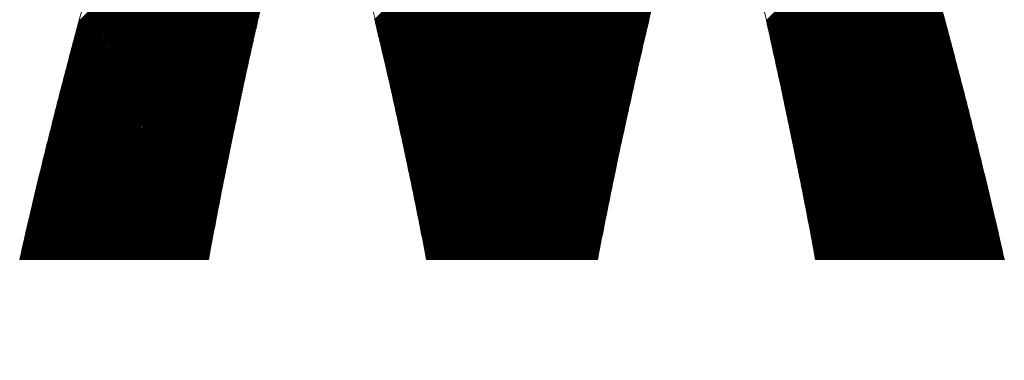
# Model space of a CAD drawing. Header units: millimetres. Extents: x 0 to 1076, y 0 to 742.
# Tile 51 of 124: x 138.32 to 145, y 484.41 to 486.73. Entities that reach past the tile are written whole.
import ezdxf

# ---------------------------------------------------------------- set-up
doc = ezdxf.new("R2010")
doc.units = ezdxf.units.MM
doc.header["$LTSCALE"] = 0.454724
doc.layers.add('NoLayerName_001', color=7, linetype='Continuous')
doc.layers.add('NoLayerName_002', color=7, linetype='Continuous')

# ---------------------------------------------------------------- blocks, each defined once
blk = doc.blocks.new('JZB_0009')
at = {"layer": 'NoLayerName_002', "color": 7, "linetype": 'Continuous', "lineweight": 25}
for p, q in [((9.8031, 4.3501), (6.8026, 1.3497)), ((9.8052, 4.3433), (6.8044, 1.3425)), ((9.8074, 4.3366), (6.8061, 1.3353)), ((9.8096, 4.3299), (6.8078, 1.3281)), ((9.8117, 4.3231), (6.8095, 1.3209)), ((9.8139, 4.3164), (6.8112, 1.3137)), ((9.8161, 4.3097), (6.813, 1.3065)), ((9.8183, 4.3029), (6.8147, 1.2993)), ((9.8204, 4.2962), (6.8164, 1.2921)), ((9.8226, 4.2894), (6.8181, 1.2849)), ((9.8248, 4.2827), (6.8198, 1.2778)), ((9.8269, 4.276), (6.8215, 1.2706)), ((9.8291, 4.2692), (6.8233, 1.2634)), ((9.8313, 4.2625), (6.825, 1.2562)), ((9.8335, 4.2558), (6.8267, 1.249)), ((9.8356, 4.249), (6.8284, 1.2418)), ((9.8378, 4.2423), (6.8301, 1.2346)), ((9.84, 4.2355), (6.8319, 1.2274)), ((9.8421, 4.2288), (6.8336, 1.2202)), ((9.8443, 4.2221), (6.8353, 1.213)), ((9.8465, 4.2153), (6.8369, 1.2058)), ((9.8486, 4.2086), (6.8385, 1.1985)), ((9.8508, 4.2018), (6.8401, 1.1911)), ((9.853, 4.1951), (6.8417, 1.1838)), ((9.8552, 4.1884), (6.8433, 1.1765)), ((9.8573, 4.1816), (6.8449, 1.1692)), ((9.8595, 4.1749), (6.8464, 1.1618)), ((9.8617, 4.1682), (6.848, 1.1545)), ((9.8638, 4.1614), (6.8496, 1.1472)), ((8.9936, 3.2823), (6.8512, 1.1399)), ((6.3044, 3.2122), (4.7116, 1.6194)), ((6.3075, 3.2241), (4.7149, 1.6316)), ((6.3105, 3.2361), (4.7183, 1.6438)), ((6.3136, 3.2481), (4.7216, 1.6561)), ((8.9904, 3.2702), (6.8528, 1.1325)), ((8.9872, 3.258), (6.8544, 1.1252)), ((8.9839, 3.2459), (6.856, 1.1179)), ((8.9807, 3.2338), (6.8575, 1.1106)), ((8.9775, 3.2216), (6.8591, 1.1033)), ((8.9743, 3.2095), (6.8607, 1.0959)), ((6.2861, 3.1404), (4.692, 1.5463)), ((6.2892, 3.1524), (4.6952, 1.5584)), ((6.2922, 3.1643), (4.6983, 1.5705)), ((6.2952, 3.1762), (4.7016, 1.5827)), ((6.2983, 3.1882), (4.705, 1.5949)), ((6.3013, 3.2002), (4.7083, 1.6071)), ((8.9711, 3.1974), (6.8623, 1.0886)), ((8.9679, 3.1853), (6.8639, 1.0813)), ((8.9647, 3.1731), (6.8655, 1.074)), ((8.9614, 3.161), (6.867, 1.0666)), ((8.9583, 3.149), (6.8686, 1.0593)), ((6.271, 3.0808), (4.6763, 1.4861)), ((6.2741, 3.0927), (4.6794, 1.4981)), ((6.2771, 3.1047), (4.6826, 1.5102)), ((6.2801, 3.1166), (4.6857, 1.5222)), ((6.2831, 3.1285), (4.6889, 1.5343)), ((8.9552, 3.1369), (6.8702, 1.052)), ((8.952, 3.1249), (6.8718, 1.0447)), ((8.9489, 3.1128), (6.8734, 1.0373)), ((8.9457, 3.1008), (6.875, 1.03)), ((8.9426, 3.0887), (6.8765, 1.0227)), ((8.9394, 3.0767), (6.8781, 1.0154)), ((6.2529, 3.0092), (4.6574, 1.4137)), ((6.2559, 3.0212), (4.6605, 1.4258)), ((6.259, 3.0331), (4.6637, 1.4378)), ((6.262, 3.045), (4.6668, 1.4499)), ((6.265, 3.0569), (4.67, 1.4619)), ((6.268, 3.0689), (4.6731, 1.474)), ((8.9363, 3.0646), (6.8797, 1.008)), ((8.9332, 3.0526), (6.8813, 1.0007)), ((8.93, 3.0405), (6.8829, 0.9934)), ((8.9269, 3.0285), (6.8845, 0.9861)), ((8.9237, 3.0164), (6.886, 0.9787)), ((6.2383, 2.95), (4.6416, 1.3534)), ((6.2412, 2.9619), (4.6448, 1.3655)), ((6.2441, 2.9737), (4.6479, 1.3775)), ((6.2471, 2.9856), (4.6511, 1.3896)), ((6.25, 2.9974), (4.6542, 1.4016)), ((8.9206, 3.0044), (6.8876, 0.9714)), ((8.9174, 2.9923), (6.8892, 0.9641)), ((8.9143, 2.9803), (6.8908, 0.9568)), ((8.9111, 2.9682), (6.8924, 0.9494)), ((8.908, 2.9561), (6.894, 0.9421)), ((8.9049, 2.9441), (6.8955, 0.9348)), ((6.2207, 2.879), (4.6228, 1.2811)), ((6.2236, 2.8908), (4.6259, 1.2931)), ((6.2265, 2.9027), (4.6291, 1.3052)), ((6.2295, 2.9145), (4.6322, 1.3172)), ((6.2324, 2.9263), (4.6354, 1.3293)), ((6.2353, 2.9382), (4.6385, 1.3414)), ((8.9017, 2.932), (6.8971, 0.9275)), ((8.8986, 2.92), (6.8987, 0.9201)), ((8.8954, 2.9079), (6.9003, 0.9128)), ((8.8923, 2.8959), (6.9019, 0.9055)), ((8.8891, 2.8838), (6.9035, 0.8982)), ((6.203, 2.8079), (4.6039, 1.2087)), ((6.206, 2.8198), (4.607, 1.2208)), ((6.2089, 2.8316), (4.6102, 1.2328)), ((6.2119, 2.8434), (4.6133, 1.2449)), ((6.2148, 2.8553), (4.6165, 1.257)), ((6.2177, 2.8671), (4.6196, 1.269)), ((8.886, 2.8718), (6.905, 0.8908)), ((8.8829, 2.8597), (6.9066, 0.8835)), ((8.8797, 2.8477), (6.9082, 0.8762)), ((8.8766, 2.8356), (6.9098, 0.8689)), ((8.8735, 2.8236), (6.9114, 0.8615)), ((8.8705, 2.8117), (6.913, 0.8542)), ((6.1884, 2.7487), (4.5881, 1.1484)), ((6.1913, 2.7605), (4.5913, 1.1605)), ((6.1942, 2.7724), (4.5944, 1.1726)), ((6.1972, 2.7842), (4.5976, 1.1846)), ((6.2001, 2.7961), (4.6007, 1.1967)), ((8.8675, 2.7999), (6.9146, 0.8469)), ((8.8645, 2.788), (6.9161, 0.8396)), ((8.8615, 2.7761), (6.9177, 0.8322)), ((8.8586, 2.7642), (6.9193, 0.8249)), ((8.8556, 2.7523), (6.9209, 0.8176)), ((8.8526, 2.7404), (6.9225, 0.8103)), ((6.1708, 2.6777), (4.5692, 1.0761)), ((6.1737, 2.6895), (4.5724, 1.0881)), ((6.1766, 2.7013), (4.5755, 1.1002)), ((6.1796, 2.7132), (4.5787, 1.1123)), ((6.1825, 2.725), (4.5818, 1.1243)), ((6.1854, 2.7369), (4.585, 1.1364)), ((8.8496, 2.7285), (6.9241, 0.8029)), ((8.8466, 2.7166), (6.9256, 0.7956)), ((8.8436, 2.7047), (6.9272, 0.7883)), ((8.8407, 2.6928), (6.9288, 0.781)), ((8.8377, 2.6809), (6.9304, 0.7736)), ((6.1548, 2.6082), (4.5513, 1.0047)), ((6.1574, 2.6198), (4.5542, 1.0166)), ((6.1601, 2.6314), (4.5572, 1.0284)), ((6.1628, 2.6429), (4.5601, 1.0403)), ((6.1654, 2.6545), (4.5631, 1.0521)), ((6.1681, 2.6661), (4.5661, 1.064)), ((8.8347, 2.669), (6.932, 0.7663)), ((8.8317, 2.6571), (6.9336, 0.759)), ((8.8287, 2.6452), (6.9351, 0.7517)), ((8.8257, 2.6334), (6.9367, 0.7443)), ((8.8227, 2.6215), (6.9383, 0.737)), ((8.8198, 2.6096), (6.9399, 0.7297)), ((10.3335, 2.6089), (9.3863, 1.6617)), ((6.1414, 2.5503), (4.5365, 0.9454)), ((6.1441, 2.5619), (4.5395, 0.9573)), ((6.1468, 2.5735), (4.5424, 0.9691)), ((6.1494, 2.585), (4.5454, 0.981)), ((6.1521, 2.5966), (4.5483, 0.9928)), ((8.8168, 2.5977), (6.9415, 0.7224)), ((8.8138, 2.5858), (6.9431, 0.715)), ((8.8108, 2.5739), (6.9446, 0.7077)), ((8.8078, 2.562), (6.9462, 0.7004)), ((8.8048, 2.5501), (6.9478, 0.6931)), ((10.3355, 2.6019), (9.3879, 1.6544)), ((10.3375, 2.595), (9.3895, 1.647)), ((10.3395, 2.5881), (9.3911, 1.6397)), ((10.3415, 2.5812), (9.3927, 1.6324)), ((10.3435, 2.5743), (9.3943, 1.6251)), ((10.3455, 2.5674), (9.3959, 1.6178)), ((10.3475, 2.5605), (9.3975, 1.6105)), ((10.3495, 2.5536), (9.3991, 1.6032)), ((10.3515, 2.5467), (9.4007, 1.5959)), ((10.3535, 2.5398), (9.4023, 1.5886)), ((6.1254, 2.4808), (4.5188, 0.8743)), ((6.1281, 2.4924), (4.5218, 0.8861)), ((6.1308, 2.504), (4.5247, 0.898)), ((6.1334, 2.5156), (4.5277, 0.9098)), ((6.1361, 2.5272), (4.5306, 0.9217)), ((6.1388, 2.5387), (4.5336, 0.9336)), ((7.5871, 2.5261), (6.727, 1.666)), ((7.5888, 2.5189), (6.7288, 1.6588)), ((7.5905, 2.5117), (6.7305, 1.6517)), ((7.5922, 2.5044), (6.7322, 1.6445)), ((7.5939, 2.4972), (6.7339, 1.6373)), ((7.5956, 2.49), (6.7356, 1.6301)), ((7.5972, 2.4828), (6.7374, 1.6229)), ((7.5989, 2.4756), (6.7391, 1.6157)), ((8.8019, 2.5382), (6.9494, 0.6857)), ((8.7989, 2.5263), (6.951, 0.6784)), ((8.7959, 2.5144), (6.9526, 0.6711)), ((8.7929, 2.5025), (6.9541, 0.6638)), ((8.7899, 2.4906), (6.9557, 0.6564)), ((8.7869, 2.4787), (6.9573, 0.6491)), ((10.3555, 2.5329), (9.4039, 1.5812)), ((10.3575, 2.526), (9.4055, 1.5739)), ((10.3595, 2.5191), (9.4071, 1.5666)), ((10.3615, 2.5122), (9.4087, 1.5593)), ((10.3635, 2.5052), (9.4103, 1.552)), ((10.3655, 2.4983), (9.4119, 1.5447)), ((10.3674, 2.4913), (9.4134, 1.5374)), ((10.3693, 2.4843), (9.415, 1.5301)), ((10.3712, 2.4774), (9.4166, 1.5227)), ((6.1094, 2.4114), (4.5011, 0.8031)), ((6.1121, 2.423), (4.5041, 0.815)), ((6.1147, 2.4345), (4.507, 0.8268)), ((6.1174, 2.4461), (4.51, 0.8387)), ((6.1201, 2.4577), (4.5129, 0.8506)), ((6.1227, 2.4693), (4.5159, 0.8624)), ((7.6006, 2.4683), (6.7408, 1.6085)), ((7.6023, 2.4611), (6.7425, 1.6013)), ((7.604, 2.4539), (6.7442, 1.5941)), ((7.6057, 2.4467), (6.7459, 1.5869)), ((7.6073, 2.4394), (6.7477, 1.5797)), ((7.609, 2.4322), (6.7494, 1.5726)), ((7.6107, 2.425), (6.7511, 1.5654)), ((7.6124, 2.4178), (6.7528, 1.5582)), ((7.6141, 2.4105), (6.7545, 1.551)), ((8.7839, 2.4668), (6.9589, 0.6418)), ((8.781, 2.455), (6.9605, 0.6345)), ((8.778, 2.4431), (6.9621, 0.6271)), ((8.775, 2.4312), (6.9636, 0.6198)), ((8.772, 2.4193), (6.9652, 0.6125)), ((8.769, 2.4074), (6.9668, 0.6052)), ((10.3732, 2.4704), (9.4182, 1.5154)), ((10.3751, 2.4634), (9.4198, 1.5081)), ((10.377, 2.4564), (9.4214, 1.5008)), ((10.3789, 2.4494), (9.423, 1.4935)), ((10.3809, 2.4424), (9.4246, 1.4862)), ((10.3828, 2.4354), (9.4262, 1.4789)), ((10.3847, 2.4284), (9.4278, 1.4716)), ((10.3866, 2.4215), (9.4294, 1.4643)), ((10.3885, 2.4145), (9.431, 1.4569)), ((10.3905, 2.4075), (9.4326, 1.4496)), ((6.0934, 2.3419), (4.4835, 0.732)), ((6.0961, 2.3535), (4.4864, 0.7438)), ((6.0987, 2.3651), (4.4894, 0.7557)), ((6.1014, 2.3766), (4.4923, 0.7676)), ((6.1041, 2.3882), (4.4952, 0.7794)), ((6.1067, 2.3998), (4.4982, 0.7913)), ((7.6158, 2.4033), (6.7563, 1.5438)), ((7.6175, 2.3961), (6.758, 1.5366)), ((7.6191, 2.3889), (6.7597, 1.5294)), ((7.6208, 2.3817), (6.7614, 1.5222)), ((7.6225, 2.3744), (6.7631, 1.515)), ((7.6242, 2.3672), (6.7648, 1.5078)), ((7.6259, 2.36), (6.7666, 1.5007)), ((7.6276, 2.3528), (6.7683, 1.4935)), ((7.6293, 2.3455), (6.77, 1.4863)), ((8.766, 2.3955), (6.9684, 0.5978)), ((8.7631, 2.3836), (6.97, 0.5905)), ((8.7601, 2.3717), (6.9716, 0.5832)), ((8.7571, 2.3598), (6.9732, 0.5759)), ((8.7541, 2.3479), (6.9747, 0.5686)), ((10.3924, 2.4005), (9.4342, 1.4423)), ((10.3943, 2.3935), (9.4358, 1.435)), ((10.3962, 2.3865), (9.4374, 1.4277)), ((10.3981, 2.3795), (9.439, 1.4204)), ((10.4001, 2.3725), (9.4406, 1.4131)), ((10.402, 2.3656), (9.4422, 1.4058)), ((10.4039, 2.3586), (9.4438, 1.3984)), ((10.4058, 2.3516), (9.4454, 1.3911)), ((10.4077, 2.3446), (9.447, 1.3838)), ((6.0774, 2.2724), (4.4658, 0.6608)), ((6.08, 2.284), (4.4687, 0.6727)), ((6.0827, 2.2956), (4.4717, 0.6846)), ((6.0854, 2.3072), (4.4746, 0.6964)), ((6.088, 2.3188), (4.4776, 0.7083)), ((6.0907, 2.3303), (4.4805, 0.7201)), ((7.6309, 2.3383), (6.7717, 1.4791)), ((7.6326, 2.3311), (6.7734, 1.4719)), ((7.6343, 2.3239), (6.7752, 1.4647)), ((7.636, 2.3166), (6.7769, 1.4575)), ((7.6377, 2.3094), (6.7786, 1.4503)), ((7.6393, 2.3022), (6.7803, 1.4431)), ((7.641, 2.2949), (6.782, 1.4359)), ((7.6427, 2.2877), (6.7837, 1.4288)), ((7.6443, 2.2804), (6.7855, 1.4216)), ((7.646, 2.2732), (6.7872, 1.4144)), ((8.7511, 2.336), (6.9763, 0.5612)), ((8.7481, 2.3241), (6.9779, 0.5539)), ((8.7451, 2.3122), (6.9794, 0.5464)), ((8.7422, 2.3003), (6.9809, 0.539)), ((8.7392, 2.2885), (6.9824, 0.5316)), ((8.7362, 2.2766), (6.9839, 0.5242)), ((10.4097, 2.3376), (9.4486, 1.3765)), ((10.4116, 2.3306), (9.4502, 1.3692)), ((10.4135, 2.3236), (9.4518, 1.3619)), ((10.4154, 2.3166), (9.4534, 1.3546)), ((10.4173, 2.3096), (9.455, 1.3473)), ((10.4193, 2.3027), (9.4566, 1.34)), ((10.4212, 2.2957), (9.4582, 1.3326)), ((10.4231, 2.2887), (9.4597, 1.3253)), ((10.425, 2.2817), (9.4613, 1.318)), ((10.4269, 2.2747), (9.4629, 1.3107)), ((6.064, 2.2146), (4.451, 0.6015)), ((6.0667, 2.2261), (4.454, 0.6134)), ((6.0694, 2.2377), (4.4569, 0.6253)), ((6.072, 2.2493), (4.4599, 0.6371)), ((6.0747, 2.2609), (4.4628, 0.649)), ((7.6477, 2.266), (6.7889, 1.4072)), ((7.6493, 2.2587), (6.7906, 1.4)), ((7.651, 2.2515), (6.7923, 1.3928)), ((7.6527, 2.2442), (6.7941, 1.3856)), ((7.6543, 2.237), (6.7958, 1.3784)), ((7.656, 2.2298), (6.7975, 1.3712)), ((7.6577, 2.2225), (6.7992, 1.364)), ((7.6593, 2.2153), (6.8009, 1.3569)), ((8.7332, 2.2647), (6.9854, 0.5168)), ((8.7302, 2.2528), (6.9869, 0.5094)), ((8.7272, 2.2409), (6.9884, 0.502)), ((8.7243, 2.229), (6.9898, 0.4946)), ((8.7213, 2.2171), (6.9913, 0.4872)), ((8.7183, 2.2052), (6.9928, 0.4798)), ((10.4289, 2.2677), (9.4645, 1.3034)), ((10.4308, 2.2607), (9.4661, 1.2961)), ((10.4327, 2.2537), (9.4677, 1.2888)), ((10.4346, 2.2468), (9.4693, 1.2815)), ((10.4365, 2.2398), (9.4709, 1.2741)), ((10.4385, 2.2328), (9.4725, 1.2668)), ((10.4404, 2.2258), (9.4741, 1.2595)), ((10.4423, 2.2188), (9.4757, 1.2522)), ((10.4442, 2.2118), (9.4773, 1.2449)), ((10.4462, 2.2048), (9.4789, 1.2376)), ((6.048, 2.1451), (4.4341, 0.5312)), ((6.0507, 2.1567), (4.4368, 0.5428)), ((6.0533, 2.1682), (4.4395, 0.5544)), ((6.056, 2.1798), (4.4422, 0.5661)), ((6.0587, 2.1914), (4.4451, 0.5778)), ((6.0614, 2.203), (4.4481, 0.5897)), ((8.7153, 2.1933), (6.9943, 0.4724)), ((8.7123, 2.1814), (6.9958, 0.4649)), ((8.7093, 2.1695), (6.9973, 0.4575)), ((8.7063, 2.1576), (6.9988, 0.4501)), ((8.7034, 2.1458), (7.0003, 0.4427)), ((10.4481, 2.1978), (9.4805, 1.2303)), ((10.45, 2.1909), (9.4821, 1.223)), ((10.4519, 2.1839), (9.4837, 1.2157)), ((10.4538, 2.1769), (9.4853, 1.2083)), ((10.4558, 2.1699), (9.4869, 1.201)), ((10.4577, 2.1629), (9.4885, 1.1937)), ((10.4596, 2.1559), (9.4901, 1.1864)), ((10.4615, 2.1489), (9.4917, 1.1791)), ((10.4634, 2.1419), (9.4933, 1.1718)), ((6.032, 2.0756), (4.4178, 0.4614)), ((6.0347, 2.0872), (4.4205, 0.473)), ((6.0373, 2.0988), (4.4232, 0.4847)), ((6.04, 2.1104), (4.4259, 0.4963)), ((6.0427, 2.1219), (4.4287, 0.5079)), ((6.0453, 2.1335), (4.4314, 0.5196)), ((8.7006, 2.1341), (7.0018, 0.4353)), ((8.6979, 2.1224), (7.0033, 0.4279)), ((8.6951, 2.1107), (7.0048, 0.4205)), ((8.6923, 2.099), (7.0063, 0.4131)), ((8.6895, 2.0874), (7.0078, 0.4057)), ((8.6868, 2.0757), (7.0093, 0.3983)), ((10.4654, 2.135), (9.4949, 1.1645)), ((10.4673, 2.128), (9.4965, 1.1572)), ((10.4692, 2.121), (9.4981, 1.1498)), ((10.4711, 2.114), (9.4997, 1.1425)), ((10.473, 2.107), (9.5013, 1.1352)), ((10.475, 2.1), (9.5029, 1.1279)), ((10.4769, 2.093), (9.5045, 1.1206)), ((10.4788, 2.086), (9.5061, 1.1133)), ((10.4807, 2.079), (9.5076, 1.106)), ((10.4826, 2.0721), (9.5092, 1.0987)), ((6.016, 2.0062), (4.4015, 0.3917)), ((6.0186, 2.0177), (4.4042, 0.4033)), ((6.0213, 2.0293), (4.4069, 0.4149)), ((6.024, 2.0409), (4.4096, 0.4265)), ((6.0267, 2.0525), (4.4123, 0.4382)), ((6.0293, 2.064), (4.4151, 0.4498)), ((8.684, 2.064), (7.0108, 0.3909)), ((8.6812, 2.0523), (7.0123, 0.3834)), ((8.6784, 2.0406), (7.0138, 0.376)), ((8.6757, 2.029), (7.0153, 0.3686)), ((8.6729, 2.0173), (7.0168, 0.3612)), ((8.6701, 2.0056), (7.0183, 0.3538)), ((10.4846, 2.0651), (9.5108, 1.0914)), ((10.4865, 2.0581), (9.5124, 1.084)), ((10.4884, 2.0511), (9.514, 1.0767)), ((10.4903, 2.0441), (9.5156, 1.0694)), ((10.4922, 2.0371), (9.5171, 1.062)), ((10.4942, 2.0301), (9.5187, 1.0546)), ((10.4961, 2.0231), (9.5202, 1.0472)), ((10.498, 2.0162), (9.5217, 1.0398)), ((10.4999, 2.0092), (9.5232, 1.0324)), ((6.0026, 1.9483), (4.3879, 0.3335)), ((6.0053, 1.9598), (4.3906, 0.3452)), ((6.008, 1.9714), (4.3933, 0.3568)), ((6.0106, 1.983), (4.396, 0.3684)), ((6.0133, 1.9946), (4.3988, 0.38)), ((8.6673, 1.9939), (7.0198, 0.3464)), ((8.6646, 1.9822), (7.0213, 0.339)), ((8.6618, 1.9705), (7.0228, 0.3316)), ((8.659, 1.9589), (7.0243, 0.3242)), ((8.6562, 1.9472), (7.0258, 0.3168)), ((10.5018, 2.0022), (9.5247, 1.025)), ((10.5038, 1.9952), (9.5262, 1.0176)), ((10.5057, 1.9882), (9.5277, 1.0102)), ((10.5076, 1.9812), (9.5292, 1.0028)), ((10.5095, 1.9742), (9.5307, 0.9954)), ((10.5115, 1.9672), (9.5322, 0.988)), ((10.5134, 1.9603), (9.5337, 0.9806)), ((10.5153, 1.9533), (9.5352, 0.9732)), ((10.5172, 1.9463), (9.5367, 0.9658)), ((10.5191, 1.9393), (9.5382, 0.9584)), ((5.9866, 1.8788), (4.3716, 0.2638)), ((5.9893, 1.8904), (4.3743, 0.2754)), ((5.992, 1.902), (4.377, 0.287)), ((5.9946, 1.9135), (4.3797, 0.2986)), ((5.9973, 1.9251), (4.3824, 0.3103)), ((6, 1.9367), (4.3852, 0.3219)), ((8.6535, 1.9355), (7.0273, 0.3093)), ((8.6507, 1.9238), (7.0288, 0.3019)), ((8.6479, 1.9121), (7.0303, 0.2945)), ((8.6451, 1.9004), (7.0318, 0.2871)), ((8.6424, 1.8888), (7.0333, 0.2797)), ((8.6396, 1.8771), (7.0348, 0.2723)), ((10.5211, 1.9323), (9.5397, 0.951)), ((10.523, 1.9253), (9.5413, 0.9436)), ((10.5249, 1.9183), (9.5428, 0.9362)), ((10.5268, 1.9113), (9.5443, 0.9288)), ((10.5287, 1.9044), (9.5458, 0.9214)), ((10.5307, 1.8974), (9.5473, 0.914)), ((10.5326, 1.8904), (9.5488, 0.9066)), ((10.5345, 1.8834), (9.5503, 0.8992)), ((10.5364, 1.8764), (9.5518, 0.8918)), ((5.9706, 1.8093), (4.3553, 0.194)), ((5.9733, 1.8209), (4.358, 0.2056)), ((5.9759, 1.8325), (4.3607, 0.2173)), ((5.9786, 1.8441), (4.3634, 0.2289)), ((5.9813, 1.8556), (4.3661, 0.2405)), ((5.9839, 1.8672), (4.3689, 0.2521)), ((8.6368, 1.8654), (7.0363, 0.2649)), ((8.6341, 1.8537), (7.0378, 0.2575)), ((8.6313, 1.842), (7.0393, 0.2501)), ((8.6285, 1.8303), (7.0408, 0.2426)), ((8.6257, 1.8187), (7.0422, 0.2352)), ((8.623, 1.807), (7.0437, 0.2277)), ((10.5383, 1.8694), (9.5533, 0.8844)), ((10.5403, 1.8624), (9.5548, 0.877)), ((10.5422, 1.8554), (9.5563, 0.8696)), ((10.5441, 1.8485), (9.5578, 0.8622)), ((10.546, 1.8415), (9.5593, 0.8548)), ((10.5479, 1.8345), (9.5608, 0.8474)), ((10.5499, 1.8275), (9.5623, 0.84)), ((10.5518, 1.8205), (9.5639, 0.8326)), ((10.5537, 1.8135), (9.5654, 0.8252)), ((10.5556, 1.8065), (9.5669, 0.8178)), ((5.9546, 1.7399), (4.339, 0.1242)), ((5.9573, 1.7515), (4.3417, 0.1359)), ((5.9599, 1.763), (4.3444, 0.1475)), ((5.9626, 1.7746), (4.3471, 0.1591)), ((5.9653, 1.7862), (4.3498, 0.1708)), ((5.9679, 1.7978), (4.3525, 0.1824)), ((8.6202, 1.7953), (7.0451, 0.2203)), ((8.6174, 1.7836), (7.0466, 0.2128)), ((8.6146, 1.7719), (7.048, 0.2053)), ((8.6119, 1.7603), (7.0495, 0.1979)), ((8.6091, 1.7486), (7.0509, 0.1904)), ((10.5575, 1.7995), (9.5684, 0.8104)), ((10.5595, 1.7925), (9.5699, 0.803)), ((10.5614, 1.7856), (9.5714, 0.7956)), ((10.5633, 1.7786), (9.5729, 0.7882)), ((10.5652, 1.7716), (9.5744, 0.7808)), ((10.5671, 1.7646), (9.5759, 0.7734)), ((10.5691, 1.7576), (9.5774, 0.766)), ((10.571, 1.7506), (9.5789, 0.7586)), ((10.5729, 1.7436), (9.5804, 0.7511)), ((5.9386, 1.6704), (4.3233, 0.0552)), ((5.9412, 1.682), (4.3259, 0.0666)), ((5.9439, 1.6936), (4.3285, 0.0781)), ((5.9466, 1.7051), (4.331, 0.0896)), ((5.9492, 1.7167), (4.3336, 0.1011)), ((5.9519, 1.7283), (4.3362, 0.1126)), ((8.6063, 1.7369), (7.0524, 0.183)), ((8.6035, 1.7252), (7.0538, 0.1755)), ((8.6008, 1.7135), (7.0553, 0.168)), ((8.598, 1.7018), (7.0567, 0.1606)), ((8.5952, 1.6902), (7.0582, 0.1531)), ((8.5924, 1.6785), (7.0596, 0.1457)), ((10.5748, 1.7366), (9.5819, 0.7437)), ((10.5768, 1.7297), (9.5834, 0.7363)), ((10.5787, 1.7227), (9.5849, 0.7289)), ((10.5806, 1.7157), (9.5865, 0.7215)), ((10.5825, 1.7087), (9.588, 0.7141)), ((10.5844, 1.7017), (9.5895, 0.7067)), ((10.5864, 1.6947), (9.591, 0.6993)), ((10.5883, 1.6877), (9.5925, 0.6919)), ((10.5902, 1.6807), (9.594, 0.6845)), ((10.5921, 1.6738), (9.5955, 0.6771)), ((5.9359, 1.6588), (4.3208, 0.0437)), ((5.9332, 1.6473), (4.3261, 0.0401)), ((5.9306, 1.6357), (4.335, 0.0401)), ((5.9279, 1.6241), (4.3439, 0.0401)), ((5.9252, 1.6125), (4.3528, 0.0401)), ((8.5897, 1.6668), (7.0611, 0.1382)), ((8.5869, 1.6551), (7.0625, 0.1307)), ((8.5841, 1.6434), (7.064, 0.1233)), ((8.5813, 1.6317), (7.0654, 0.1158)), ((8.5786, 1.6201), (7.0669, 0.1084)), ((8.5758, 1.6084), (7.0683, 0.1009)), ((10.594, 1.6668), (9.597, 0.6697)), ((10.596, 1.6598), (9.5985, 0.6623)), ((10.5979, 1.6528), (9.6, 0.6549)), ((10.5998, 1.6458), (9.6015, 0.6475)), ((10.6017, 1.6388), (9.603, 0.6401)), ((10.6036, 1.6318), (9.6045, 0.6327)), ((10.6056, 1.6248), (9.606, 0.6253)), ((10.6075, 1.6179), (9.6075, 0.6179)), ((10.6094, 1.6109), (9.6091, 0.6105)), ((10.6113, 1.6039), (9.6106, 0.6031)), ((5.9226, 1.6009), (4.3617, 0.0401)), ((5.9199, 1.5894), (4.3706, 0.0401)), ((5.9172, 1.5778), (4.3795, 0.0401)), ((5.9145, 1.5662), (4.3885, 0.0401)), ((5.9119, 1.5546), (4.3974, 0.0401)), ((5.9092, 1.5431), (4.4063, 0.0401)), ((8.573, 1.5967), (7.0698, 0.0934)), ((8.5702, 1.585), (7.0712, 0.086)), ((8.5675, 1.5733), (7.0726, 0.0785)), ((8.5647, 1.5617), (7.074, 0.071)), ((8.5619, 1.55), (7.0755, 0.0635)), ((8.5592, 1.5383), (7.0769, 0.056)), ((10.6132, 1.5969), (9.6121, 0.5957)), ((10.6152, 1.5899), (9.6136, 0.5883)), ((10.6171, 1.5829), (9.6151, 0.5809)), ((10.619, 1.5759), (9.6166, 0.5735)), ((10.6209, 1.5689), (9.6181, 0.5661)), ((10.6228, 1.5619), (9.6196, 0.5587)), ((10.6248, 1.555), (9.6211, 0.5513)), ((10.6267, 1.548), (9.6226, 0.5439)), ((10.6286, 1.541), (9.6241, 0.5365)), ((5.9065, 1.5315), (4.4152, 0.0401)), ((5.9039, 1.5199), (4.4241, 0.0401)), ((5.9012, 1.5083), (4.433, 0.0401)), ((5.8985, 1.4967), (4.4419, 0.0401)), ((5.8959, 1.4852), (4.4508, 0.0401)), ((5.8932, 1.4736), (4.4597, 0.0401)), ((8.5564, 1.5266), (7.0783, 0.0485)), ((8.5536, 1.5149), (7.0798, 0.0411)), ((8.5508, 1.5032), (7.0877, 0.0401)), ((8.5481, 1.4916), (7.0966, 0.0401)), ((8.5453, 1.4799), (7.1055, 0.0401)), ((10.6305, 1.534), (9.6256, 0.5291)), ((10.6324, 1.527), (9.6271, 0.5217)), ((10.6344, 1.52), (9.6286, 0.5143)), ((10.6363, 1.513), (9.6301, 0.5069)), ((10.6382, 1.506), (9.6317, 0.4995)), ((10.6401, 1.4991), (9.6332, 0.4921)), ((10.6421, 1.4921), (9.6347, 0.4847)), ((10.644, 1.4851), (9.6362, 0.4773)), ((10.6459, 1.4781), (9.6377, 0.4699)), ((10.6478, 1.4711), (9.6392, 0.4625)), ((5.8905, 1.462), (4.4686, 0.0401)), ((5.8879, 1.4504), (4.4775, 0.0401)), ((5.8852, 1.4389), (4.4864, 0.0401)), ((5.8825, 1.4273), (4.4954, 0.0401)), ((5.8798, 1.4157), (4.5043, 0.0401)), ((5.8772, 1.4041), (4.5132, 0.0401)), ((8.5425, 1.4682), (7.1144, 0.0401)), ((8.5399, 1.4567), (7.1233, 0.0401)), ((8.5374, 1.4453), (7.1323, 0.0401)), ((8.5348, 1.4338), (7.1412, 0.0401)), ((8.5323, 1.4223), (7.1501, 0.0401)), ((8.5297, 1.4109), (7.159, 0.0401)), ((10.6497, 1.4641), (9.6407, 0.4551)), ((10.6517, 1.4571), (9.6422, 0.4477)), ((10.6535, 1.4501), (9.6437, 0.4403)), ((10.6554, 1.443), (9.6452, 0.4329)), ((10.6572, 1.4359), (9.6467, 0.4255)), ((10.659, 1.4289), (9.6482, 0.418)), ((10.6608, 1.4218), (9.6496, 0.4106)), ((10.6627, 1.4147), (9.6511, 0.4031)), ((10.6645, 1.4076), (9.6525, 0.3956)), ((5.8745, 1.3925), (4.5221, 0.0401)), ((5.8718, 1.381), (4.531, 0.0401)), ((5.8692, 1.3694), (4.5399, 0.0401)), ((5.8665, 1.3578), (4.5488, 0.0401)), ((5.8638, 1.3462), (4.5577, 0.0401)), ((8.5272, 1.3994), (7.1679, 0.0401)), ((8.5246, 1.388), (7.1768, 0.0401)), ((8.5221, 1.3765), (7.1857, 0.0401)), ((8.5195, 1.365), (7.1946, 0.0401)), ((8.517, 1.3536), (7.2035, 0.0401)), ((8.5144, 1.3421), (7.2124, 0.0401)), ((10.6663, 1.4005), (9.6539, 0.3881)), ((10.6682, 1.3935), (9.6553, 0.3806)), ((10.67, 1.3864), (9.6568, 0.3732)), ((10.6718, 1.3793), (9.6582, 0.3657)), ((10.6737, 1.3722), (9.6596, 0.3582)), ((10.6755, 1.3651), (9.6611, 0.3507)), ((10.6773, 1.3581), (9.6625, 0.3433)), ((10.6791, 1.351), (9.6639, 0.3358)), ((10.681, 1.3439), (9.6654, 0.3283)), ((10.6828, 1.3368), (9.6668, 0.3208)), ((5.8612, 1.3347), (4.5666, 0.0401)), ((5.8586, 1.3231), (4.5755, 0.0401)), ((5.8562, 1.3119), (4.5844, 0.0401)), ((5.8538, 1.3006), (4.5933, 0.0401)), ((5.8515, 1.2893), (4.6023, 0.0401)), ((5.8491, 1.2781), (4.6112, 0.0401)), ((8.5119, 1.3307), (7.2213, 0.0401)), ((8.5093, 1.3192), (7.2302, 0.0401)), ((8.5068, 1.3077), (7.2392, 0.0401)), ((8.5042, 1.2963), (7.2481, 0.0401)), ((8.5017, 1.2848), (7.257, 0.0401)), ((8.4991, 1.2734), (7.2659, 0.0401)), ((10.6846, 1.3298), (9.6682, 0.3133)), ((10.6865, 1.3227), (9.6696, 0.3059)), ((10.6883, 1.3156), (9.6711, 0.2984)), ((10.6901, 1.3085), (9.6725, 0.2909)), ((10.6919, 1.3014), (9.6739, 0.2834)), ((10.6938, 1.2944), (9.6754, 0.2759)), ((10.6956, 1.2873), (9.6768, 0.2685)), ((10.6974, 1.2802), (9.6782, 0.261)), ((10.6993, 1.2731), (9.6796, 0.2535)), ((5.8468, 1.2668), (4.6201, 0.0401)), ((5.8444, 1.2555), (4.629, 0.0401)), ((5.842, 1.2443), (4.6379, 0.0401)), ((5.8397, 1.233), (4.6468, 0.0401)), ((5.8373, 1.2217), (4.6557, 0.0401)), ((5.8349, 1.2105), (4.6646, 0.0401)), ((8.4966, 1.2619), (7.2748, 0.0401)), ((8.494, 1.2505), (7.2837, 0.0401)), ((8.4915, 1.239), (7.2926, 0.0401)), ((8.4889, 1.2275), (7.3015, 0.0401)), ((8.4864, 1.2161), (7.3104, 0.0401)), ((8.4838, 1.2046), (7.3193, 0.0401)), ((10.7011, 1.266), (9.6811, 0.246)), ((10.7029, 1.259), (9.6825, 0.2385)), ((10.7048, 1.2519), (9.6839, 0.2311)), ((10.7066, 1.2448), (9.6854, 0.2236)), ((10.7084, 1.2377), (9.6868, 0.2161)), ((10.7102, 1.2307), (9.6882, 0.2086)), ((10.7121, 1.2236), (9.6896, 0.2011)), ((10.7139, 1.2165), (9.6911, 0.1937)), ((10.7157, 1.2094), (9.6925, 0.1862)), ((5.8326, 1.1992), (4.6735, 0.0401)), ((5.8302, 1.1879), (4.6824, 0.0401)), ((5.8279, 1.1766), (4.6913, 0.0401)), ((5.8255, 1.1654), (4.7003, 0.0401)), ((5.8231, 1.1541), (4.7092, 0.0401)), ((5.8208, 1.1428), (4.7181, 0.0401)), ((8.4813, 1.1932), (7.3282, 0.0401)), ((8.4787, 1.1817), (7.3371, 0.0401)), ((8.4762, 1.1702), (7.3461, 0.0401)), ((8.4736, 1.1588), (7.355, 0.0401)), ((8.4711, 1.1473), (7.3639, 0.0401)), ((8.4685, 1.1359), (7.3728, 0.0401)), ((10.7176, 1.2023), (9.6939, 0.1787)), ((10.7194, 1.1953), (9.6954, 0.1712)), ((10.7212, 1.1882), (9.6968, 0.1637)), ((10.7231, 1.1811), (9.6982, 0.1563)), ((10.7249, 1.174), (9.6996, 0.1488)), ((10.7267, 1.1669), (9.7011, 0.1413)), ((10.7285, 1.1599), (9.7025, 0.1338)), ((10.7304, 1.1528), (9.7039, 0.1263)), ((10.7322, 1.1457), (9.7054, 0.1189)), ((10.734, 1.1386), (9.7068, 0.1114)), ((5.8184, 1.1316), (4.727, 0.0401)), ((5.8161, 1.1203), (4.7359, 0.0401)), ((5.8137, 1.109), (4.7448, 0.0401)), ((5.8113, 1.0978), (4.7537, 0.0401)), ((5.809, 1.0865), (4.7626, 0.0401)), ((5.8066, 1.0752), (4.7715, 0.0401)), ((8.466, 1.1244), (7.3817, 0.0401)), ((8.4634, 1.1129), (7.3906, 0.0401)), ((8.4609, 1.1015), (7.3995, 0.0401)), ((8.4583, 1.09), (7.4084, 0.0401)), ((8.4558, 1.0786), (7.4173, 0.0401)), ((10.7359, 1.1315), (9.7082, 0.1039)), ((10.7377, 1.1245), (9.7096, 0.0964)), ((10.7395, 1.1174), (9.711, 0.0889)), ((10.7413, 1.1103), (9.7124, 0.0813)), ((10.7432, 1.1032), (9.7138, 0.0738)), ((10.745, 1.0962), (9.7152, 0.0663)), ((10.7468, 1.0891), (9.7166, 0.0588)), ((10.7487, 1.082), (9.718, 0.0513)), ((10.7505, 1.0749), (9.7194, 0.0438)), ((5.8043, 1.064), (4.7804, 0.0401)), ((5.8019, 1.0527), (4.7893, 0.0401)), ((5.7995, 1.0414), (4.7982, 0.0401)), ((5.7972, 1.0302), (4.8072, 0.0401)), ((5.7948, 1.0189), (4.8161, 0.0401)), ((5.7925, 1.0076), (4.825, 0.0401)), ((8.4532, 1.0671), (7.4262, 0.0401)), ((8.4507, 1.0557), (7.4351, 0.0401)), ((8.4481, 1.0442), (7.444, 0.0401)), ((8.4456, 1.0327), (7.453, 0.0401)), ((8.443, 1.0213), (7.4619, 0.0401)), ((8.4405, 1.0098), (7.4708, 0.0401)), ((10.7523, 1.0678), (9.7246, 0.0401)), ((10.7542, 1.0608), (9.7335, 0.0401)), ((10.756, 1.0537), (9.7424, 0.0401)), ((10.7578, 1.0466), (9.7513, 0.0401)), ((10.7596, 1.0395), (9.7602, 0.0401)), ((10.7615, 1.0324), (9.7691, 0.0401)), ((10.7633, 1.0254), (9.7781, 0.0401)), ((10.7651, 1.0183), (9.787, 0.0401)), ((10.767, 1.0112), (9.7959, 0.0401)), ((10.7688, 1.0041), (9.8048, 0.0401)), ((5.7901, 0.9963), (4.8339, 0.0401)), ((5.7877, 0.9851), (4.8428, 0.0401)), ((5.7854, 0.9738), (4.8517, 0.0401)), ((5.783, 0.9625), (4.8606, 0.0401)), ((5.7807, 0.9513), (4.8695, 0.0401)), ((5.7783, 0.94), (4.8784, 0.0401)), ((8.4379, 0.9984), (7.4797, 0.0401)), ((8.4354, 0.9869), (7.4886, 0.0401)), ((8.4328, 0.9754), (7.4975, 0.0401)), ((8.4303, 0.964), (7.5064, 0.0401)), ((8.4277, 0.9525), (7.5153, 0.0401)), ((8.4252, 0.9411), (7.5242, 0.0401)), ((10.7706, 0.9971), (9.8137, 0.0401)), ((10.7725, 0.99), (9.8226, 0.0401)), ((10.7743, 0.9829), (9.8315, 0.0401)), ((10.7761, 0.9758), (9.8404, 0.0401)), ((10.7779, 0.9687), (9.8493, 0.0401)), ((10.7798, 0.9617), (9.8582, 0.0401)), ((10.7816, 0.9546), (9.8671, 0.0401)), ((10.7834, 0.9475), (9.8761, 0.0401)), ((10.7852, 0.9404), (9.885, 0.0401)), ((5.7759, 0.9287), (4.8873, 0.0401)), ((5.7736, 0.9175), (4.8962, 0.0401)), ((5.7712, 0.9062), (4.9051, 0.0401)), ((5.7689, 0.8949), (4.9141, 0.0401)), ((5.7665, 0.8837), (4.923, 0.0401)), ((5.7641, 0.8724), (4.9319, 0.0401)), ((8.4226, 0.9296), (7.5331, 0.0401)), ((8.4201, 0.9181), (7.542, 0.0401)), ((8.4175, 0.9067), (7.5509, 0.0401)), ((8.415, 0.8952), (7.5599, 0.0401)), ((8.4124, 0.8838), (7.5688, 0.0401)), ((8.4099, 0.8723), (7.5777, 0.0401)), ((10.787, 0.9332), (9.8939, 0.0401)), ((10.7887, 0.9261), (9.9028, 0.0401)), ((10.7905, 0.9189), (9.9117, 0.0401)), ((10.7922, 0.9118), (9.9206, 0.0401)), ((10.794, 0.9046), (9.9295, 0.0401)), ((10.7957, 0.8974), (9.9384, 0.0401)), ((10.7975, 0.8903), (9.9473, 0.0401)), ((10.7992, 0.8831), (9.9562, 0.0401)), ((10.801, 0.876), (9.9651, 0.0401)), ((10.8028, 0.8688), (9.974, 0.0401)), ((5.7618, 0.8611), (4.9408, 0.0401)), ((5.7594, 0.8499), (4.9497, 0.0401)), ((5.7571, 0.8386), (4.9586, 0.0401)), ((5.7547, 0.8273), (4.9675, 0.0401)), ((5.7523, 0.816), (4.9764, 0.0401)), ((5.75, 0.8048), (4.9853, 0.0401)), ((8.4073, 0.8609), (7.5866, 0.0401)), ((8.4048, 0.8494), (7.5955, 0.0401)), ((8.4022, 0.8379), (7.6044, 0.0401)), ((8.3997, 0.8265), (7.6133, 0.0401)), ((8.3971, 0.815), (7.6222, 0.0401)), ((8.3946, 0.8036), (7.6311, 0.0401)), ((10.8045, 0.8617), (9.983, 0.0401)), ((10.8063, 0.8545), (9.9919, 0.0401)), ((10.808, 0.8474), (10.0008, 0.0401)), ((10.8098, 0.8402), (10.0097, 0.0401)), ((10.8115, 0.8331), (10.0186, 0.0401)), ((10.8133, 0.8259), (10.0275, 0.0401)), ((10.8151, 0.8188), (10.0364, 0.0401)), ((10.8168, 0.8116), (10.0453, 0.0401)), ((10.8186, 0.8045), (10.0542, 0.0401)), ((5.7476, 0.7935), (4.9942, 0.0401)), ((5.7453, 0.7822), (5.0031, 0.0401)), ((5.7429, 0.771), (5.012, 0.0401)), ((5.7405, 0.7597), (5.021, 0.0401)), ((5.7382, 0.7484), (5.0299, 0.0401)), ((5.7358, 0.7372), (5.0388, 0.0401)), ((8.3923, 0.7924), (7.64, 0.0401)), ((8.39, 0.7812), (7.6489, 0.0401)), ((8.3877, 0.77), (7.6579, 0.0401)), ((8.3854, 0.7588), (7.6668, 0.0401)), ((8.3831, 0.7476), (7.6757, 0.0401)), ((8.3808, 0.7364), (7.6846, 0.0401)), ((10.8203, 0.7973), (10.0631, 0.0401)), ((10.8221, 0.7902), (10.072, 0.0401)), ((10.8238, 0.783), (10.0809, 0.0401)), ((10.8256, 0.7759), (10.0899, 0.0401)), ((10.8273, 0.7687), (10.0988, 0.0401)), ((10.8291, 0.7616), (10.1077, 0.0401)), ((10.8309, 0.7544), (10.1166, 0.0401)), ((10.8326, 0.7472), (10.1255, 0.0401)), ((10.8344, 0.7401), (10.1344, 0.0401)), ((5.7335, 0.7259), (5.0477, 0.0401)), ((5.7311, 0.7146), (5.0566, 0.0401)), ((5.7287, 0.7034), (5.0655, 0.0401)), ((5.7264, 0.6921), (5.0744, 0.0401)), ((5.724, 0.6808), (5.0833, 0.0401)), ((5.7217, 0.6696), (5.0922, 0.0401)), ((8.3785, 0.7252), (7.6935, 0.0401)), ((8.3762, 0.7139), (7.7024, 0.0401)), ((8.3739, 0.7027), (7.7113, 0.0401)), ((8.3716, 0.6915), (7.7202, 0.0401)), ((8.3693, 0.6803), (7.7291, 0.0401)), ((8.367, 0.6691), (7.738, 0.0401)), ((10.8361, 0.7329), (10.1433, 0.0401)), ((10.8379, 0.7258), (10.1522, 0.0401)), ((10.8396, 0.7186), (10.1611, 0.0401)), ((10.8414, 0.7115), (10.17, 0.0401)), ((10.8432, 0.7043), (10.1789, 0.0401)), ((10.8449, 0.6972), (10.1878, 0.0401)), ((10.8467, 0.69), (10.1968, 0.0401)), ((10.8484, 0.6829), (10.2057, 0.0401)), ((10.8502, 0.6757), (10.2146, 0.0401)), ((10.8519, 0.6686), (10.2235, 0.0401)), ((5.7194, 0.6584), (5.1011, 0.0401)), ((5.7173, 0.6474), (5.11, 0.0401)), ((5.7152, 0.6364), (5.1189, 0.0401)), ((5.713, 0.6253), (5.1279, 0.0401)), ((5.7109, 0.6143), (5.1368, 0.0401)), ((5.7088, 0.6032), (5.1457, 0.0401)), ((8.3647, 0.6579), (7.7469, 0.0401)), ((8.3625, 0.6467), (7.7558, 0.0401)), ((8.3602, 0.6355), (7.7648, 0.0401)), ((8.3579, 0.6243), (7.7737, 0.0401)), ((8.3556, 0.6131), (7.7826, 0.0401)), ((8.3533, 0.6019), (7.7915, 0.0401)), ((10.8537, 0.6614), (10.2324, 0.0401)), ((10.8554, 0.6543), (10.2413, 0.0401)), ((10.8572, 0.6471), (10.2502, 0.0401)), ((10.859, 0.64), (10.2591, 0.0401)), ((10.8607, 0.6328), (10.268, 0.0401)), ((10.8625, 0.6257), (10.2769, 0.0401)), ((10.8642, 0.6185), (10.2858, 0.0401)), ((10.866, 0.6114), (10.2947, 0.0401)), ((10.8677, 0.6042), (10.3037, 0.0401)), ((5.7066, 0.5922), (5.1546, 0.0401)), ((5.7045, 0.5811), (5.1635, 0.0401)), ((5.7024, 0.5701), (5.1724, 0.0401)), ((5.7002, 0.559), (5.1813, 0.0401)), ((5.6981, 0.548), (5.1902, 0.0401)), ((5.696, 0.537), (5.1991, 0.0401)), ((8.351, 0.5907), (7.8004, 0.0401)), ((8.3487, 0.5795), (7.8093, 0.0401)), ((8.3464, 0.5683), (7.8182, 0.0401)), ((8.3441, 0.5571), (7.8271, 0.0401)), ((8.3418, 0.5459), (7.836, 0.0401)), ((8.3395, 0.5347), (7.8449, 0.0401)), ((10.8695, 0.597), (10.3126, 0.0401)), ((10.8712, 0.5899), (10.3215, 0.0401)), ((10.873, 0.5827), (10.3304, 0.0401)), ((10.8748, 0.5756), (10.3393, 0.0401)), ((10.8765, 0.5684), (10.3482, 0.0401)), ((10.8783, 0.5613), (10.3571, 0.0401)), ((10.88, 0.5541), (10.366, 0.0401)), ((10.8818, 0.547), (10.3749, 0.0401)), ((10.8835, 0.5398), (10.3838, 0.0401)), ((5.6938, 0.5259), (5.208, 0.0401)), ((5.6917, 0.5149), (5.2169, 0.0401)), ((5.6896, 0.5038), (5.2258, 0.0401)), ((5.6874, 0.4928), (5.2348, 0.0401)), ((5.6853, 0.4817), (5.2437, 0.0401)), ((5.6832, 0.4707), (5.2526, 0.0401)), ((8.3372, 0.5235), (7.8538, 0.0401)), ((8.3349, 0.5123), (7.8627, 0.0401)), ((8.3326, 0.5011), (7.8717, 0.0401)), ((8.3303, 0.4899), (7.8806, 0.0401)), ((8.328, 0.4787), (7.8895, 0.0401)), ((10.8853, 0.5327), (10.3927, 0.0401)), ((10.8871, 0.5255), (10.4016, 0.0401)), ((10.8888, 0.5184), (10.4106, 0.0401)), ((10.8906, 0.5112), (10.4195, 0.0401)), ((10.8923, 0.5041), (10.4284, 0.0401)), ((10.8941, 0.4969), (10.4373, 0.0401)), ((10.8958, 0.4898), (10.4462, 0.0401)), ((10.8976, 0.4826), (10.4551, 0.0401)), ((10.8993, 0.4755), (10.464, 0.0401)), ((10.9011, 0.4683), (10.4729, 0.0401)), ((5.681, 0.4597), (5.2615, 0.0401)), ((5.6789, 0.4486), (5.2704, 0.0401)), ((5.6767, 0.4376), (5.2793, 0.0401)), ((5.6746, 0.4265), (5.2882, 0.0401)), ((5.6725, 0.4155), (5.2971, 0.0401)), ((5.6703, 0.4044), (5.306, 0.0401)), ((8.3257, 0.4675), (7.8984, 0.0401)), ((8.3234, 0.4563), (7.9073, 0.0401)), ((8.3211, 0.4451), (7.9162, 0.0401)), ((8.3188, 0.4339), (7.9251, 0.0401)), ((8.3166, 0.4227), (7.934, 0.0401)), ((8.3143, 0.4115), (7.9429, 0.0401)), ((10.9029, 0.4612), (10.4818, 0.0401)), ((10.9046, 0.4539), (10.4907, 0.0401)), ((10.9062, 0.4467), (10.4996, 0.0401)), ((10.9079, 0.4395), (10.5085, 0.0401)), ((10.9096, 0.4323), (10.5175, 0.0401)), ((10.9113, 0.4251), (10.5264, 0.0401)), ((10.913, 0.4179), (10.5353, 0.0401)), ((10.9147, 0.4106), (10.5442, 0.0401)), ((10.9164, 0.4034), (10.5531, 0.0401)), ((5.6682, 0.3934), (5.3149, 0.0401)), ((5.6661, 0.3823), (5.3238, 0.0401)), ((5.6639, 0.3713), (5.3327, 0.0401)), ((5.6618, 0.3603), (5.3417, 0.0401)), ((5.6597, 0.3492), (5.3506, 0.0401)), ((5.6575, 0.3382), (5.3595, 0.0401)), ((8.312, 0.4003), (7.9518, 0.0401)), ((8.3097, 0.3891), (7.9607, 0.0401)), ((8.3074, 0.3778), (7.9696, 0.0401)), ((8.3051, 0.3666), (7.9786, 0.0401)), ((8.3028, 0.3554), (7.9875, 0.0401)), ((8.3005, 0.3442), (7.9964, 0.0401)), ((10.9181, 0.3962), (10.562, 0.0401)), ((10.9198, 0.389), (10.5709, 0.0401)), ((10.9215, 0.3818), (10.5798, 0.0401)), ((10.9231, 0.3745), (10.5887, 0.0401)), ((10.9248, 0.3673), (10.5976, 0.0401)), ((10.9265, 0.3601), (10.6065, 0.0401)), ((10.9282, 0.3529), (10.6154, 0.0401)), ((10.9299, 0.3457), (10.6244, 0.0401)), ((10.9316, 0.3385), (10.6333, 0.0401)), ((5.6554, 0.3271), (5.3684, 0.0401)), ((5.6533, 0.3161), (5.3773, 0.0401)), ((5.6511, 0.305), (5.3862, 0.0401)), ((5.649, 0.294), (5.3951, 0.0401)), ((5.6469, 0.283), (5.404, 0.0401)), ((5.6447, 0.2719), (5.4129, 0.0401)), ((8.2982, 0.333), (8.0053, 0.0401)), ((8.2959, 0.3218), (8.0142, 0.0401)), ((8.2936, 0.3106), (8.0231, 0.0401)), ((8.2913, 0.2994), (8.032, 0.0401)), ((8.289, 0.2882), (8.0409, 0.0401)), ((8.2867, 0.277), (8.0498, 0.0401)), ((10.9333, 0.3312), (10.6422, 0.0401)), ((10.935, 0.324), (10.6511, 0.0401)), ((10.9367, 0.3168), (10.66, 0.0401)), ((10.9384, 0.3096), (10.6689, 0.0401)), ((10.94, 0.3024), (10.6778, 0.0401)), ((10.9417, 0.2951), (10.6867, 0.0401)), ((10.9434, 0.2879), (10.6956, 0.0401)), ((10.9451, 0.2807), (10.7045, 0.0401)), ((10.9468, 0.2735), (10.7134, 0.0401)), ((5.6426, 0.2609), (5.4218, 0.0401)), ((5.6404, 0.2498), (5.4307, 0.0401)), ((5.6383, 0.2388), (5.4397, 0.0401)), ((5.6362, 0.2277), (5.4486, 0.0401)), ((5.634, 0.2167), (5.4575, 0.0401)), ((5.6319, 0.2056), (5.4664, 0.0401)), ((8.2844, 0.2658), (8.0587, 0.0401)), ((8.2821, 0.2546), (8.0676, 0.0401)), ((8.2798, 0.2434), (8.0765, 0.0401)), ((8.2775, 0.2322), (8.0855, 0.0401)), ((8.2752, 0.221), (8.0944, 0.0401)), ((8.273, 0.2098), (8.1033, 0.0401)), ((10.9485, 0.2663), (10.7224, 0.0401)), ((10.9502, 0.259), (10.7313, 0.0401)), ((10.9519, 0.2518), (10.7402, 0.0401)), ((10.9536, 0.2446), (10.7491, 0.0401)), ((10.9553, 0.2374), (10.758, 0.0401)), ((10.957, 0.2302), (10.7669, 0.0401)), ((10.9586, 0.2229), (10.7758, 0.0401)), ((10.9603, 0.2157), (10.7847, 0.0401)), ((10.9619, 0.2084), (10.7936, 0.0401)), ((10.9636, 0.2012), (10.8025, 0.0401)), ((5.6298, 0.1946), (5.4753, 0.0401)), ((5.6276, 0.1836), (5.4842, 0.0401)), ((5.6255, 0.1725), (5.4931, 0.0401)), ((5.6234, 0.1615), (5.502, 0.0401)), ((5.6212, 0.1504), (5.5109, 0.0401)), ((5.6191, 0.1394), (5.5198, 0.0401)), ((8.2707, 0.1986), (8.1122, 0.0401)), ((8.2684, 0.1874), (8.1211, 0.0401)), ((8.2661, 0.1762), (8.13, 0.0401)), ((8.264, 0.1652), (8.1389, 0.0401)), ((8.2618, 0.1541), (8.1478, 0.0401)), ((8.2597, 0.1431), (8.1567, 0.0401)), ((10.9652, 0.1939), (10.8114, 0.0401)), ((10.9669, 0.1866), (10.8203, 0.0401)), ((10.9685, 0.1794), (10.8293, 0.0401)), ((10.9702, 0.1721), (10.8382, 0.0401)), ((10.9718, 0.1649), (10.8471, 0.0401)), ((10.9735, 0.1576), (10.856, 0.0401)), ((10.9751, 0.1504), (10.8649, 0.0401)), ((10.9768, 0.1431), (10.8738, 0.0401)), ((10.9784, 0.1359), (10.8827, 0.0401)), ((5.617, 0.1283), (5.5287, 0.0401)), ((5.6148, 0.1173), (5.5376, 0.0401)), ((5.6127, 0.1063), (5.5466, 0.0401)), ((5.6106, 0.0952), (5.5555, 0.0401)), ((5.6084, 0.0842), (5.5644, 0.0401)), ((5.6063, 0.0731), (5.5733, 0.0401)), ((8.2576, 0.1321), (8.1656, 0.0401)), ((8.2554, 0.121), (8.1745, 0.0401)), ((8.2533, 0.11), (8.1834, 0.0401)), ((8.2512, 0.099), (8.1924, 0.0401)), ((8.2491, 0.0879), (8.2013, 0.0401)), ((8.247, 0.0769), (8.2102, 0.0401)), ((10.9801, 0.1286), (10.8916, 0.0401)), ((10.9817, 0.1213), (10.9005, 0.0401)), ((10.9834, 0.1141), (10.9094, 0.0401)), ((10.985, 0.1068), (10.9183, 0.0401)), ((10.9866, 0.0995), (10.9272, 0.0401)), ((10.9883, 0.0922), (10.9362, 0.0401)), ((10.9899, 0.085), (10.9451, 0.0401)), ((10.9915, 0.0777), (10.954, 0.0401)), ((10.9932, 0.0704), (10.9629, 0.0401)), ((5.6041, 0.0621), (5.5822, 0.0401)), ((5.602, 0.051), (5.5911, 0.0401)), ((8.2449, 0.0659), (8.2191, 0.0401)), ((8.2428, 0.0549), (8.228, 0.0401)), ((8.2407, 0.0439), (8.2369, 0.0401)), ((10.9948, 0.0631), (10.9718, 0.0401)), ((10.9964, 0.0559), (10.9807, 0.0401)), ((10.9981, 0.0486), (10.9896, 0.0401)), ((10.9997, 0.0413), (10.9985, 0.0401))]:
    blk.add_line(p, q, dxfattribs=at)
at = {"layer": 'NoLayerName_002', "color": 7, "linetype": 'Continuous', "lineweight": 13}
for points, knots in [([(2.9599, 0.0401), (3.0004, 0.1237), (3.0856, 0.296), (3.2082, 0.5666), (3.3332, 0.8544), (3.4587, 1.1577), (3.5841, 1.4739), (3.7084, 1.8008), (3.8308, 2.136), (3.9505, 2.4772), (4.0666, 2.822), (4.1782, 3.168), (4.2845, 3.513), (4.3847, 3.8545), (4.4777, 4.1904), (4.5636, 4.5179), (4.6143, 4.7342), (4.6398, 4.8402)], [0, 0, 0, 0, 0.278658, 0.576469, 0.891067, 1.220061, 1.561039, 1.911576, 2.26924, 2.631593, 2.996195, 3.360609, 3.722399, 4.079135, 4.428395, 4.767771, 5.094874, 5.094874, 5.094874, 5.094874]), ([(5.6799, 4.8402), (5.6499, 4.7515), (5.5873, 4.5682), (5.4945, 4.2838), (5.3985, 3.9834), (5.3007, 3.6694), (5.2017, 3.3442), (5.1024, 3.0105), (5.0035, 2.6709), (4.9057, 2.3278), (4.81, 1.9839), (4.717, 1.6417), (4.6275, 1.3038), (4.5424, 0.9728), (4.4625, 0.6511), (4.3879, 0.3415), (4.3425, 0.1388), (4.32, 0.0401)], [0, 0, 0, 0, 0.281068, 0.58105, 0.897291, 1.227129, 1.567902, 1.916946, 2.271596, 2.629186, 2.987052, 3.34253, 3.692958, 4.035677, 4.368031, 4.68737, 4.991049, 4.991049, 4.991049, 4.991049]), ([(10.9999, 0.0401), (10.9774, 0.1388), (10.932, 0.3415), (10.8575, 0.6511), (10.7775, 0.9728), (10.6924, 1.3038), (10.6029, 1.6417), (10.5099, 1.9839), (10.4142, 2.3278), (10.3164, 2.6709), (10.2175, 3.0105), (10.1182, 3.3442), (10.0192, 3.6694), (9.9214, 3.9834), (9.8255, 4.2838), (9.7326, 4.5682), (9.67, 4.7515), (9.64, 4.8402)], [0, 0, 0, 0, 0.30368, 0.623018, 0.955372, 1.298091, 1.648519, 2.003997, 2.361863, 2.719453, 3.074103, 3.423147, 3.76392, 4.093758, 4.409999, 4.709981, 4.991049, 4.991049, 4.991049, 4.991049]), ([(10.6801, 4.8402), (10.7057, 4.7342), (10.7563, 4.5179), (10.8423, 4.1904), (10.9353, 3.8545), (11.0356, 3.513), (11.1419, 3.168), (11.2535, 2.822), (11.3696, 2.4772), (11.4893, 2.136), (11.6117, 1.8008), (11.736, 1.4739), (11.8614, 1.1577), (11.9868, 0.8544), (12.1119, 0.5666), (12.2345, 0.296), (12.3196, 0.1237), (12.3601, 0.0401)], [0, 0, 0, 0, 0.327112, 0.666498, 1.015766, 1.372509, 1.734304, 2.098723, 2.463328, 2.825683, 3.183347, 3.533883, 3.874858, 4.203849, 4.518442, 4.816245, 5.094894, 5.094894, 5.094894, 5.094894]), ([(5.5999, 0.0401), (5.6124, 0.107), (5.6375, 0.2425), (5.6773, 0.4477), (5.719, 0.6573), (5.7625, 0.8704), (5.8077, 1.0867), (5.8545, 1.3054), (5.9028, 1.526), (5.9523, 1.7479), (6.003, 1.9706), (6.0547, 2.1931), (6.1073, 2.4163), (6.1607, 2.6344), (6.2146, 2.8655), (6.2691, 3.0404), (6.3239, 3.4138), (6.3822, 3.0373), (6.4391, 2.8613), (6.4959, 2.6278), (6.552, 2.4079), (6.6074, 2.183), (6.6618, 1.9591), (6.7151, 1.7354), (6.7671, 1.513), (6.8177, 1.2923), (6.8665, 1.074), (6.9136, 0.8589), (6.9586, 0.6475), (7.0014, 0.4405), (7.042, 0.2386), (7.0673, 0.1056), (7.0799, 0.0401)], [0, 0, 0, 0, 0.204121, 0.41339, 0.627209, 0.844979, 1.0661, 1.289972, 1.515997, 1.743572, 1.972098, 2.200973, 2.429597, 2.657369, 2.883688, 3.107953, 3.329565, 3.554019, 3.781102, 4.01014, 4.240459, 4.471387, 4.70225, 4.932374, 5.161088, 5.387718, 5.611592, 5.83204, 6.04839, 6.259974, 6.466123, 6.666169, 6.666169, 6.666169, 6.666169]), ([(8.24, 0.0401), (8.2526, 0.1056), (8.2779, 0.2386), (8.3185, 0.4405), (8.3613, 0.6475), (8.4063, 0.8589), (8.4533, 1.074), (8.5021, 1.2923), (8.5527, 1.513), (8.6047, 1.7354), (8.658, 1.9591), (8.7124, 2.183), (8.7678, 2.4079), (8.8239, 2.6278), (8.8807, 2.8613), (8.9375, 3.0373), (8.9958, 3.4138), (9.0506, 3.0404), (9.1052, 2.8655), (9.1592, 2.6344), (9.2126, 2.4163), (9.2652, 2.1931), (9.3169, 1.9706), (9.3676, 1.7479), (9.4171, 1.526), (9.4654, 1.3054), (9.5122, 1.0867), (9.5574, 0.8704), (9.6009, 0.6573), (9.6426, 0.4477), (9.6824, 0.2425), (9.7075, 0.107), (9.72, 0.0401)], [0, 0, 0, 0, 0.200039, 0.406182, 0.617762, 0.83411, 1.054556, 1.27843, 1.50506, 1.733773, 1.963897, 2.194759, 2.425685, 2.656002, 2.885035, 3.11211, 3.336554, 3.558181, 3.782458, 4.008785, 4.236563, 4.46519, 4.694068, 4.922594, 5.150169, 5.376193, 5.600065, 5.821186, 6.038956, 6.252775, 6.462046, 6.666171, 6.666171, 6.666171, 6.666171])]:
    blk.add_open_spline(points, degree=3, knots=knots, dxfattribs=at)
for points in [[(4.32, 0.0401), (4.5333, 0.0401), (4.9599, 0.0401), (5.3866, 0.0401), (5.5999, 0.0401)], [(7.0799, 0.0401), (7.2733, 0.0401), (7.66, 0.0401), (8.0467, 0.0401), (8.24, 0.0401)], [(9.72, 0.0401), (9.9333, 0.0401), (10.36, 0.0401), (10.7866, 0.0401), (10.9999, 0.0401)]]:
    blk.add_open_spline(points, degree=3, dxfattribs=at)

msp = doc.modelspace()

# ---------------------------------------------------------------- linework, layer by layer
at = {"layer": 'NoLayerName_001', "color": 7, "linetype": 'Continuous', "lineweight": 25}
for radius, start, end in [(39.5, 318.33013, 270.72461), (38, 319.68509, 271.43254)]:
    msp.add_arc((150, 487.4999), radius, start, end, dxfattribs=at)

# ---------------------------------------------------------------- block references
at = {"layer": 'NoLayerName_001'}
msp.add_blockref('JZB_0009', (134, 485.0594), dxfattribs=at)

doc.saveas('drawing.dxf')
